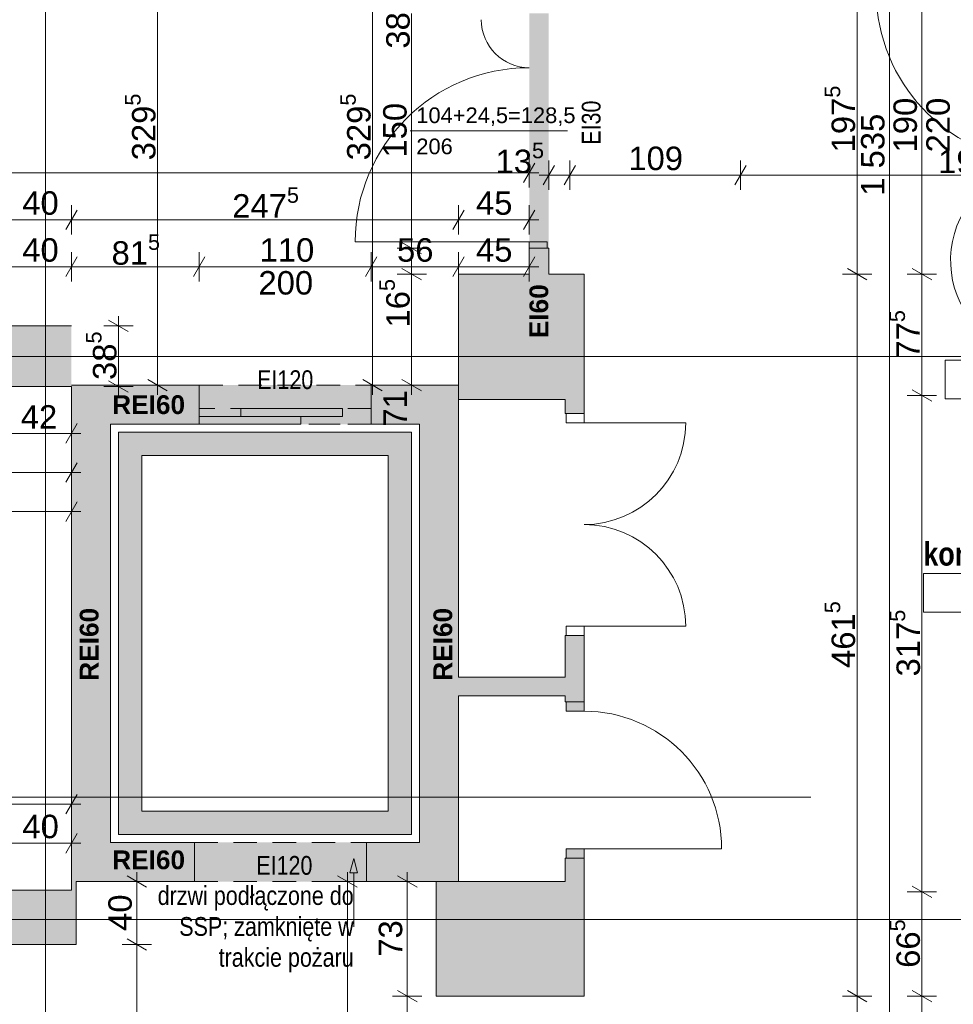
# Paper-space layout 'A-38 RZUT - PIĘTRO 8' of a CAD drawing. Header units: millimetres. Extents: x 0 to 800, y 0 to 500.
# Tile 7 of 22: x 226 to 345, y 176 to 302. Entities that reach past the tile are written whole.
import ezdxf
from ezdxf.xclip import XClip

# ---------------------------------------------------------------- set-up
doc = ezdxf.new("R2010")
doc.units = ezdxf.units.MM
doc.header["$MEASUREMENT"] = 0
doc.header["$XCLIPFRAME"] = 0
for name, pattern in [('ACAD_ISO03W100', [300, 120, -180]), ('DASHDOTX2', [1000, 500, -250, 0, -250]), ('Przer. długie kreski', [2.5, 1.5, -1]), ('PRZERYWANA_DU_A', [550, 350, -200])]:
    doc.linetypes.add(name, pattern=pattern)
for name, color, linetype, lineweight in [('A_linie przekroju_Nr_pióra__1', 7, 'Continuous', 20), ('A_strefy_Nr_pióra__1', 7, 'Continuous', 20), ('A_winda_Nr_pióra__1', 7, 'Continuous', 20), ('A_wymiary_Nr_pióra__1', 7, 'Continuous', 20), ('A_wymiary_Nr_pióra__2', 8, 'Continuous', 13), ('A_ściany_Nr_pióra__1', 7, 'Continuous', 20), ('Drzwi Archicad_Nr_pióra__1', 7, 'Continuous', 20), ('Drzwi Archicad_Nr_pióra__3', 252, 'Continuous', 13), ('Znaczniki drzwi Archicada_Nr_pióra__3', 252, 'Continuous', 13)]:
    doc.layers.add(name, color=color, linetype=linetype, lineweight=lineweight)
for name, color, linetype, lineweight, true_color in [('A_opis ścian_Nr_pióra__19', 7, 'Continuous', 5, 0x191919), ('A_opis_Nr_pióra__255', 7, 'Continuous', 15, 0x242424), ('A_opis_Nr_pióra__8', 7, 'Continuous', 13, 0x4c4c4c), ('A_osie_Nr_pióra__16', 7, 'Continuous', 5, 0x0f0f0f), ('A_ppoż proj_Nr_pióra__8', 7, 'Continuous', 13, 0x4c4c4c), ('A_ppoż_Nr_pióra__8', 7, 'Continuous', 13, 0x4c4c4c), ('A_ściany_Nr_pióra__10', 7, 'Continuous', 13, 0x4b4b4b)]:
    doc.layers.add(name, color=color, linetype=linetype, lineweight=lineweight, true_color=true_color)
for name, color, linetype in [('A_podrys', 7, 'Continuous'), ('A_ppoż', 7, 'Continuous'), ('A_winda', 7, 'Continuous'), ('A_ściany', 7, 'Continuous'), ('Drzwi Archicad', 7, 'Continuous')]:
    doc.layers.add(name, color=color, linetype=linetype)
doc.styles.add('STYL_AUTOMATYCZNY_1', font='arial.ttf')
doc.styles.add('STYL_AUTOMATYCZNY_2', font='ARIALN.TTF')
doc.styles.add('STYL_AUTOMATYCZNY_3', font='arial.ttf')
doc.styles.add('STYL_AUTOMATYCZNY_5', font='arial.ttf')
doc.styles.add('STYL_AUTOMATYCZNY_6', font='ARIALN.TTF')

# ---------------------------------------------------------------- blocks, each defined once
blk = doc.blocks.new('Rysunek_1_1', base_point=(-3189.41, -631.4))
at = {"layer": 'A_ppoż', "linetype": 'Continuous', "lineweight": 0, "true_color": 0x0b0b0b}
for points in [[(293.53, 272.59), (293.53, 302.59), (291.03, 302.59), (291.03, 272.59)], [(270.83, 255.07), (248.83, 255.07), (248.83, 250.07), (270.83, 250.07)], [(248.21, 196.61), (248.21, 191.61), (270.21, 191.61), (270.21, 196.61)]]:
    blk.add_hatch(color=28, dxfattribs=at).paths.add_polyline_path(points)
at = {"layer": 'A_winda', "linetype": 'Continuous', "lineweight": 0, "true_color": 0xfdfdfd}
for points in [[(267.15, 252.07), (254.15, 252.07), (254.15, 251.07), (267.15, 251.07)], [(261.83, 251.07), (248.83, 251.07), (248.83, 250.07), (261.83, 250.07)]]:
    blk.add_hatch(color=7, dxfattribs=at).paths.add_polyline_path(points)
h = blk.add_hatch(color=7, dxfattribs=at)
h.paths.add_polyline_path([(238.49, 249.07), (238.49, 197.61), (275.99, 197.61), (275.99, 249.07)])
h.paths.add_polyline_path([(272.99, 246.07), (272.99, 200.61), (241.49, 200.61), (241.49, 246.07)], flags=0)
at = {"layer": 'A_ściany', "linetype": 'Continuous', "lineweight": 0, "true_color": 0x000000}
for points in [[(291.03, 269.25), (293.53, 269.25), (293.53, 272.59), (291.03, 272.59)], [(281.99, 253.25), (295.63, 253.25), (298.03, 269.25), (281.99, 269.25)], [(295.63, 253.25), (295.63, 251.45), (298.03, 251.45), (298.03, 269.25)], [(232.49, 262.65), (224.49, 262.65), (224.49, 254.91), (232.49, 254.91)], [(232.49, 255.07), (237.49, 250.07), (248.83, 250.07), (248.83, 255.07)], [(232.49, 255.07), (232.49, 191.61), (237.49, 196.61), (237.49, 250.07)], [(281.99, 255.07), (270.83, 255.07), (270.83, 250.07), (276.99, 250.07)], [(276.99, 250.07), (276.99, 196.61), (281.99, 191.61), (281.99, 255.07)], [(298.03, 223.05), (295.63, 223.05), (295.63, 214.59), (298.03, 214.59)], [(281.99, 215.34), (295.63, 215.34), (295.63, 217.74), (281.99, 217.74)], [(232.49, 191.61), (248.21, 191.61), (248.21, 196.61), (237.49, 196.61)], [(270.21, 191.61), (281.99, 191.61), (276.99, 196.61), (270.21, 196.61)], [(295.63, 191.61), (298.03, 176.97), (298.03, 194.59), (295.63, 194.59)], [(233.09, 183.57), (233.09, 191.61), (232.49, 191.61), (232.49, 183.57)], [(289.73, 191.61), (279.13, 191.61), (279.13, 176.97), (289.73, 176.97)], [(289.73, 176.97), (298.03, 176.97), (295.63, 191.61), (289.73, 191.61)], [(224.53, 183.57), (232.49, 183.57), (232.49, 190.51), (224.53, 190.51)]]:
    blk.add_hatch(color=18, dxfattribs=at).paths.add_polyline_path(points)
at = {"layer": 'Drzwi Archicad', "linetype": 'Continuous', "lineweight": 0, "true_color": 0xfdfdfd}
for points in [[(295.73, 214.59), (295.73, 213.39), (298.03, 213.39), (298.03, 214.59)], [(298.03, 194.59), (298.03, 195.79), (295.73, 195.79), (295.73, 194.59)]]:
    blk.add_hatch(color=7, dxfattribs=at).paths.add_polyline_path(points)
at = {"layer": 'A_linie przekroju_Nr_pióra__1', "color": 7, "linetype": 'ACAD_ISO03W100', "lineweight": 20, "ltscale": 2}
blk.add_line((87.04, 202.41), (544.97, 202.41), dxfattribs=at)
at = {"layer": 'A_opis ścian_Nr_pióra__19', "color": 250, "linetype": 'Continuous', "lineweight": 5, "ltscale": 2, "true_color": 0x191919}
for p, q in [((352.21, 258.28), (344.21, 258.28)), ((344.21, 258.28), (344.21, 253.33)), ((344.21, 253.33), (352.21, 253.33))]:
    blk.add_line(p, q, dxfattribs=at)
at = {"layer": 'A_opis_Nr_pióra__255', "color": 250, "linetype": 'Continuous', "lineweight": 15, "ltscale": 2, "true_color": 0x242424}
for p, q in [((268.58, 194.57), (268.08, 192.71)), ((268.58, 194.57), (269.08, 192.71)), ((269.08, 192.71), (268.08, 192.71)), ((268.58, 192.71), (268.58, 185.83))]:
    blk.add_line(p, q, dxfattribs=at)
at = {"layer": 'A_osie_Nr_pióra__16', "color": 250, "linetype": 'DASHDOTX2', "lineweight": 5, "ltscale": 2, "true_color": 0x0f0f0f}
for p, q in [((229.18, 390.39), (229.18, 126.75)), ((544.97, 258.75), (100.57, 258.75)), ((544.97, 186.75), (100.57, 186.75))]:
    blk.add_line(p, q, dxfattribs=at)
at = {"layer": 'A_strefy_Nr_pióra__1', "color": 7, "linetype": 'Continuous', "lineweight": 20, "ltscale": 2}
for p, q in [((341.42, 231), (341.42, 226.06)), ((341.42, 231), (366.72, 231)), ((341.42, 226.06), (366.72, 226.06))]:
    blk.add_line(p, q, dxfattribs=at)
at = {"layer": 'A_winda_Nr_pióra__1', "color": 7, "linetype": 'Przer. długie kreski', "lineweight": 20, "ltscale": 2}
for p, q in [((270.83, 252.07), (248.83, 252.07)), ((270.83, 250.07), (248.83, 250.07))]:
    blk.add_line(p, q, dxfattribs=at)
at = {"layer": 'A_winda_Nr_pióra__1', "color": 7, "linetype": 'Continuous', "lineweight": 20, "ltscale": 2, "flags": 128}
for points in [[(267.15, 252.07), (254.15, 252.07), (254.15, 251.07), (267.15, 251.07)], [(261.83, 251.07), (248.83, 251.07), (248.83, 250.07), (261.83, 250.07)]]:
    blk.add_lwpolyline(points, close=True, dxfattribs=at)
at = {"layer": 'A_winda_Nr_pióra__1', "color": 7, "linetype": 'PRZERYWANA_DU_A', "lineweight": 20, "ltscale": 2, "flags": 128}
for points in [[(238.49, 249.07), (275.99, 249.07), (275.99, 197.61), (238.49, 197.61)], [(272.99, 246.07), (272.99, 200.61), (241.49, 200.61), (241.49, 246.07)]]:
    blk.add_lwpolyline(points, close=True, dxfattribs=at)
at = {"layer": 'A_wymiary_Nr_pióra__1', "color": 7, "linetype": 'Continuous', "lineweight": 20, "ltscale": 2}
for p, q in [((290.31, 280.96), (291.75, 283.46)), ((294.25, 283.17), (292.81, 280.67)), ((296.93, 283.17), (295.49, 280.67)), ((318.77, 283.17), (317.33, 280.67)), ((233.21, 277.46), (231.77, 274.96)), ((282.71, 277.46), (281.27, 274.96)), ((290.31, 274.96), (291.75, 277.46)), ((274.74, 273.31), (277.24, 271.87)), ((233.21, 271.46), (231.77, 268.96)), ((249.55, 271.46), (248.11, 268.96)), ((271.55, 271.46), (270.11, 268.96)), ((282.71, 271.46), (281.27, 268.96)), ((290.31, 268.96), (291.75, 271.46)), ((274.74, 269.97), (277.24, 268.53)), ((331.7, 269.97), (334.2, 268.53)), ((339.99, 269.97), (342.49, 268.53)), ((239.74, 261.93), (237.24, 263.37)), ((237.24, 255.63), (239.74, 254.19)), ((242.24, 255.79), (244.74, 254.35)), ((269.74, 255.79), (272.24, 254.35)), ((274.74, 255.79), (277.24, 254.35)), ((339.99, 254.47), (342.49, 253.03)), ((231.77, 247.66), (233.21, 250.16)), ((231.77, 242.66), (233.21, 245.16)), ((231.77, 237.66), (233.21, 240.16)), ((231.77, 200.26), (233.21, 202.76)), ((231.77, 195.26), (233.21, 197.76)), ((242.1, 190.89), (239.6, 192.33)), ((269.03, 190.89), (266.53, 192.33)), ((276.68, 190.89), (274.18, 192.33)), ((339.99, 191.01), (342.49, 189.56)), ((239.6, 184.29), (242.1, 182.85)), ((274.18, 177.69), (276.68, 176.25)), ((331.7, 177.69), (334.2, 176.25)), ((339.99, 177.69), (342.49, 176.25))]:
    blk.add_line(p, q, dxfattribs=at)
at = {"layer": 'A_wymiary_Nr_pióra__2', "color": 8, "linetype": 'Continuous', "lineweight": 13, "ltscale": 2}
for p, q in [((337.09, 130.95), (337.09, 437.91)), ((243.49, 255.07), (243.49, 320.93)), ((270.99, 255.07), (270.99, 320.93)), ((332.95, 269.25), (332.95, 308.79)), ((341.24, 269.25), (341.24, 307.25)), ((275.99, 272.59), (275.99, 302.59)), ((291.03, 280.33), (291.03, 284.08)), ((293.53, 280.04), (293.53, 283.79)), ((296.21, 280.04), (296.21, 283.79)), ((318.05, 280.04), (318.05, 283.79)), ((97.92, 282.21), (291.03, 282.21)), ((291.03, 282.21), (292.25, 282.21)), ((292.31, 281.92), (293.53, 281.92)), ((293.53, 281.92), (296.21, 281.92)), ((296.21, 281.92), (318.05, 281.92)), ((318.05, 281.92), (357.18, 281.92)), ((232.49, 274.33), (232.49, 278.08)), ((281.99, 274.33), (281.99, 278.08)), ((291.03, 274.33), (291.03, 278.08)), ((224.49, 276.21), (232.49, 276.21)), ((232.49, 276.21), (281.99, 276.21)), ((281.99, 276.21), (291.03, 276.21)), ((291.03, 276.21), (292.25, 276.21)), ((232.49, 268.33), (232.49, 272.08)), ((248.83, 268.33), (248.83, 272.08)), ((270.83, 268.33), (270.83, 272.08)), ((277.87, 272.59), (274.12, 272.59)), ((275.99, 269.25), (275.99, 272.59)), ((281.99, 268.33), (281.99, 272.08)), ((291.03, 268.33), (291.03, 272.08)), ((224.49, 270.21), (232.49, 270.21)), ((232.49, 270.21), (248.83, 270.21)), ((248.83, 270.21), (270.83, 270.21)), ((270.83, 270.21), (281.99, 270.21)), ((281.99, 270.21), (291.03, 270.21)), ((291.03, 270.21), (292.25, 270.21)), ((277.87, 269.25), (274.12, 269.25)), ((275.99, 255.07), (275.99, 269.25)), ((334.82, 269.25), (331.07, 269.25)), ((332.95, 176.97), (332.95, 269.25)), ((343.11, 269.25), (339.36, 269.25)), ((341.24, 253.75), (341.24, 269.25)), ((238.49, 262.65), (238.49, 263.87)), ((240.37, 262.65), (236.62, 262.65)), ((238.49, 254.91), (238.49, 262.65)), ((240.37, 254.91), (236.62, 254.91)), ((238.49, 253.68), (238.49, 254.91)), ((245.37, 255.07), (241.62, 255.07)), ((243.49, 253.85), (243.49, 255.07)), ((272.87, 255.07), (269.12, 255.07)), ((270.99, 253.85), (270.99, 255.07)), ((277.87, 255.07), (274.12, 255.07)), ((275.99, 253.85), (275.99, 255.07)), ((343.11, 253.75), (339.36, 253.75)), ((341.24, 190.28), (341.24, 253.75)), ((232.49, 247.03), (232.49, 250.78)), ((224.11, 248.91), (232.49, 248.91)), ((232.49, 248.91), (233.71, 248.91)), ((232.49, 242.03), (232.49, 245.78)), ((193.01, 243.91), (232.49, 243.91)), ((232.49, 243.91), (233.71, 243.91)), ((232.49, 237.03), (232.49, 240.78)), ((101.61, 238.91), (232.49, 238.91)), ((232.49, 238.91), (233.71, 238.91)), ((232.49, 199.63), (232.49, 203.38)), ((194.01, 201.51), (232.49, 201.51)), ((232.49, 201.51), (233.71, 201.51)), ((232.49, 194.63), (232.49, 198.38)), ((224.53, 196.51), (232.49, 196.51)), ((232.49, 196.51), (233.71, 196.51)), ((240.85, 191.61), (240.85, 192.83)), ((267.78, 191.61), (267.78, 192.83)), ((275.43, 191.61), (275.43, 192.83)), ((242.72, 191.61), (238.97, 191.61)), ((240.85, 183.57), (240.85, 191.61)), ((269.66, 191.61), (265.91, 191.61)), ((267.78, 137.25), (267.78, 191.61)), ((277.3, 191.61), (273.55, 191.61)), ((275.43, 176.97), (275.43, 191.61)), ((343.11, 190.28), (339.36, 190.28)), ((341.24, 176.97), (341.24, 190.28)), ((242.72, 183.57), (238.97, 183.57)), ((240.85, 137.25), (240.85, 183.57)), ((277.3, 176.97), (273.55, 176.97)), ((275.43, 137.25), (275.43, 176.97)), ((334.82, 176.97), (331.07, 176.97)), ((332.95, 137.25), (332.95, 176.97)), ((343.11, 176.97), (339.36, 176.97)), ((341.24, 137.25), (341.24, 176.97))]:
    blk.add_line(p, q, dxfattribs=at)
at = {"layer": 'A_ściany_Nr_pióra__1', "color": 7, "linetype": 'Continuous', "lineweight": 20, "ltscale": 2}
for p, q in [((291.03, 272.59), (291.03, 271.85)), ((291.03, 272.59), (293.33, 272.59)), ((293.33, 272.59), (293.53, 272.59)), ((293.53, 272.59), (293.53, 271.85)), ((248.83, 255.07), (248.83, 250.07)), ((270.83, 255.07), (270.83, 250.07)), ((295.63, 251.45), (295.63, 252.19)), ((298.03, 251.45), (298.03, 252.19)), ((295.73, 251.45), (295.63, 251.45)), ((298.03, 251.45), (295.73, 251.45)), ((295.63, 223.05), (295.63, 222.31)), ((295.73, 223.05), (295.63, 223.05)), ((298.03, 223.05), (295.73, 223.05)), ((298.03, 223.05), (298.03, 222.31)), ((295.63, 214.59), (295.63, 215.33)), ((298.03, 214.59), (298.03, 215.53)), ((295.73, 214.59), (295.63, 214.59)), ((298.03, 214.59), (295.73, 214.59)), ((295.63, 194.59), (295.63, 193.85)), ((295.73, 194.59), (295.63, 194.59)), ((298.03, 194.59), (295.73, 194.59)), ((298.03, 194.59), (298.03, 193.65))]:
    blk.add_line(p, q, dxfattribs=at)
at = {"layer": 'A_ściany_Nr_pióra__1', "color": 7, "linetype": 'Continuous', "lineweight": 20, "ltscale": 2, "flags": 128}
for points in [[(291.03, 272.59), (291.03, 269.25)], [(293.53, 269.25), (293.53, 272.59)], [(291.03, 269.25), (281.99, 269.25)], [(281.99, 269.25), (281.99, 253.25)], [(298.03, 269.25), (293.53, 269.25)], [(298.03, 251.45), (298.03, 269.25)], [(232.49, 262.65), (224.49, 262.65)], [(224.49, 254.91), (232.49, 254.91)], [(248.83, 255.07), (232.49, 255.07)], [(232.49, 254.91), (232.49, 191.61)], [(281.99, 255.07), (270.83, 255.07)], [(281.99, 217.74), (281.99, 255.07)], [(281.99, 253.25), (295.63, 253.25)], [(295.63, 253.25), (295.63, 251.45)], [(237.49, 250.07), (248.83, 250.07)], [(237.49, 196.61), (237.49, 250.07)], [(270.83, 250.07), (276.99, 250.07)], [(276.99, 250.07), (276.99, 196.61)], [(295.63, 223.05), (295.63, 217.74)], [(298.03, 214.59), (298.03, 223.05)], [(295.63, 217.74), (281.99, 217.74)], [(281.99, 191.61), (281.99, 215.34)], [(281.99, 215.34), (295.63, 215.34)], [(295.63, 215.34), (295.63, 214.59)], [(248.21, 196.61), (237.49, 196.61)], [(248.21, 191.61), (248.21, 196.61)], [(276.99, 196.61), (270.21, 196.61)], [(270.21, 196.61), (270.21, 191.61)], [(295.63, 194.59), (295.63, 191.61)], [(298.03, 176.97), (298.03, 194.59)], [(232.49, 191.61), (232.49, 190.51)], [(233.09, 191.61), (248.21, 191.61)], [(233.09, 183.57), (233.09, 191.61)], [(270.21, 191.61), (281.99, 191.61)], [(289.73, 191.61), (279.13, 191.61)], [(279.13, 191.61), (279.13, 176.97)], [(295.63, 191.61), (289.73, 191.61)], [(232.49, 190.51), (224.53, 190.51)], [(224.53, 183.57), (232.49, 183.57)], [(232.49, 183.57), (233.09, 183.57)], [(279.13, 176.97), (289.73, 176.97)], [(289.73, 176.97), (298.03, 176.97)]]:
    blk.add_lwpolyline(points, dxfattribs=at)
at = {"layer": 'A_ściany_Nr_pióra__10', "color": 251, "linetype": 'Przer. długie kreski', "lineweight": 13, "ltscale": 2, "true_color": 0x4b4b4b}
for p, q in [((248.83, 255.07), (270.83, 255.07)), ((248.83, 250.07), (270.83, 250.07)), ((248.21, 196.61), (270.21, 196.61)), ((248.21, 191.61), (270.21, 191.61))]:
    blk.add_line(p, q, dxfattribs=at)
at = {"layer": 'Drzwi Archicad_Nr_pióra__1', "color": 7, "linetype": 'Continuous', "lineweight": 20, "ltscale": 2}
for p, q in [((291.03, 273.39), (268.77, 273.39)), ((291.03, 272.59), (291.03, 273.39)), ((291.03, 273.39), (293.33, 273.39)), ((293.33, 273.39), (293.33, 272.59)), ((293.33, 272.59), (291.03, 272.59)), ((291.03, 272.59), (293.33, 272.59)), ((291.03, 272.59), (293.33, 272.59)), ((291.03, 272.59), (291.03, 271.85)), ((291.03, 272.59), (291.03, 271.85)), ((293.33, 272.59), (293.53, 272.59)), ((293.33, 272.59), (293.53, 272.59)), ((293.53, 272.59), (293.53, 271.85)), ((293.53, 272.59), (293.53, 271.85)), ((248.83, 255.07), (248.83, 250.07)), ((270.83, 255.07), (270.83, 250.07)), ((295.63, 251.45), (295.63, 252.19)), ((295.63, 251.45), (295.63, 252.19)), ((298.03, 251.45), (298.03, 252.19)), ((298.03, 251.45), (298.03, 252.19)), ((295.73, 251.45), (295.63, 251.45)), ((295.73, 251.45), (295.63, 251.45)), ((295.73, 250.25), (295.73, 251.45)), ((295.73, 251.45), (298.03, 251.45)), ((298.03, 251.45), (295.73, 251.45)), ((298.03, 251.45), (295.73, 251.45)), ((298.03, 251.45), (298.03, 250.25)), ((298.03, 250.25), (295.73, 250.25)), ((298.03, 250.25), (311.03, 250.25)), ((295.73, 223.05), (295.73, 224.25)), ((295.73, 224.25), (298.03, 224.25)), ((298.03, 224.25), (298.03, 223.05)), ((298.03, 224.25), (311.03, 224.25)), ((295.73, 223.05), (295.63, 223.05)), ((295.73, 223.05), (295.63, 223.05)), ((295.63, 223.05), (295.63, 222.31)), ((295.63, 223.05), (295.63, 222.31)), ((298.03, 223.05), (295.73, 223.05)), ((298.03, 223.05), (295.73, 223.05)), ((298.03, 223.05), (295.73, 223.05)), ((298.03, 223.05), (298.03, 222.31)), ((298.03, 223.05), (298.03, 222.31)), ((295.63, 214.59), (295.63, 215.33)), ((295.63, 214.59), (295.63, 215.33)), ((298.03, 214.59), (298.03, 215.53)), ((298.03, 214.59), (298.03, 215.53)), ((295.73, 214.59), (295.63, 214.59)), ((295.73, 214.59), (295.63, 214.59)), ((295.73, 214.59), (295.73, 213.39)), ((298.03, 214.59), (295.73, 214.59)), ((298.03, 214.59), (295.73, 214.59)), ((298.03, 214.59), (295.73, 214.59)), ((298.03, 213.39), (298.03, 214.59)), ((295.73, 213.39), (298.03, 213.39)), ((298.03, 195.79), (295.73, 195.79)), ((295.73, 195.79), (295.73, 194.59)), ((298.03, 194.59), (298.03, 195.79)), ((298.03, 195.79), (315.63, 195.79)), ((295.73, 194.59), (295.63, 194.59)), ((295.73, 194.59), (295.63, 194.59)), ((295.63, 194.59), (295.63, 193.85)), ((295.63, 194.59), (295.63, 193.85)), ((295.73, 194.59), (298.03, 194.59)), ((298.03, 194.59), (295.73, 194.59)), ((298.03, 194.59), (295.73, 194.59)), ((298.03, 194.59), (298.03, 193.65)), ((298.03, 194.59), (298.03, 193.65))]:
    blk.add_line(p, q, dxfattribs=at)
for centre, radius, start, end in [((291.03, 301.79), 6.14, 180, 270), ((291.03, 273.39), 22.26, 90, 180), ((298.03, 250.25), 13, 270, 0), ((298.03, 224.25), 13, 0, 90), ((298.03, 195.79), 17.6, 0, 90)]:
    blk.add_arc(centre, radius, start, end, dxfattribs=at)
at = {"layer": 'Drzwi Archicad_Nr_pióra__3', "color": 252, "linetype": 'Continuous', "lineweight": 13, "ltscale": 2}
for centre, radius, start, end in [((357.38, 305.49), 22, 102.5998, 270), ((357.38, 271.01), 12.48, 90, 237.9432)]:
    blk.add_arc(centre, radius, start, end, dxfattribs=at)
at = {"layer": 'Znaczniki drzwi Archicada_Nr_pióra__3', "color": 252, "linetype": 'Continuous', "lineweight": 13, "ltscale": 2}
blk.add_line((275.8, 287.59), (295.91, 287.59), dxfattribs=at)
at = {"layer": 'A_opis_Nr_pióra__8', "color": 251, "linetype": 'Continuous', "lineweight": 13, "true_color": 0x4c4c4c, "insert": (268.58, 185.51), "char_height": 2.4, "width": 27.7678, "attachment_point": 6, "line_spacing_factor": 0.987298, "style": 'STYL_AUTOMATYCZNY_2'}
blk.add_mtext('\\A1;{\\pqr;\\fArial Narrow|b0|i0|c238|p0;\\W1.000000;drzwi podłączone do SSP; zamknięte w trakcie pożaru}', dxfattribs=at)
at = {"layer": 'A_ppoż proj_Nr_pióra__8', "color": 251, "linetype": 'Continuous', "lineweight": 13, "true_color": 0x4c4c4c, "char_height": 2.4, "attachment_point": 5, "rotation": 90, "style": 'STYL_AUTOMATYCZNY_3'}
for s, insert in [('\\A1;{\\pqc;\\fArial|b1|i0|c238|p0;\\W1.000000;EI60}', (292.27, 264.52)), ('\\A1;{\\pqc;\\fArial|b1|i0|c238|p0;\\W1.000000;REI60}', (234.77, 221.94)), ('\\A1;{\\pqc;\\fArial|b1|i0|c238|p0;\\W1.000000;REI60}', (279.99, 221.94))]:
    blk.add_mtext(s, dxfattribs=dict(at, insert=insert))
at = {"layer": 'A_ppoż proj_Nr_pióra__8', "color": 251, "linetype": 'Continuous', "lineweight": 13, "true_color": 0x4c4c4c, "char_height": 2.4, "attachment_point": 5, "style": 'STYL_AUTOMATYCZNY_3'}
for insert in [(242.36, 252.56), (242.36, 194.37)]:
    blk.add_mtext('\\A1;{\\pqc;\\fArial|b1|i0|c238|p0;\\W1.000000;REI60}', dxfattribs=dict(at, insert=insert))
at = {"layer": 'A_ppoż_Nr_pióra__8', "color": 251, "linetype": 'Continuous', "lineweight": 13, "true_color": 0x4c4c4c, "insert": (298.96, 288.62), "char_height": 2.4, "attachment_point": 5, "rotation": 90, "style": 'STYL_AUTOMATYCZNY_2'}
blk.add_mtext('\\A1;{\\pqc;\\fArial Narrow|b0|i0|c238|p0;\\W1.000000;EI30}', dxfattribs=at)
at = {"layer": 'A_ppoż_Nr_pióra__8', "color": 251, "linetype": 'Continuous', "lineweight": 13, "true_color": 0x4c4c4c, "char_height": 2.4, "attachment_point": 5, "style": 'STYL_AUTOMATYCZNY_2'}
for insert in [(259.82, 255.75), (259.71, 193.66)]:
    blk.add_mtext('\\A1;{\\pqc;\\fArial Narrow|b0|i0|c238|p0;\\W1.000000;EI120}', dxfattribs=dict(at, insert=insert))
at = {"layer": 'A_strefy_Nr_pióra__1', "color": 7, "linetype": 'Continuous', "lineweight": 20, "insert": (341.42, 235), "char_height": 3, "attachment_point": 1, "style": 'STYL_AUTOMATYCZNY_6'}
blk.add_mtext('\\A1;{\\pql;\\fArial Narrow|b1|i0|c238|p0;\\W1.000000;komunikacja}', dxfattribs=at)
at = {"layer": 'A_wymiary_Nr_pióra__1', "color": 7, "linetype": 'Continuous', "lineweight": 20, "char_height": 3, "attachment_point": 7, "rotation": 90, "style": 'STYL_AUTOMATYCZNY_1'}
for s, insert in [('\\A1;{\\pql;\\fArial|b0|i0|c238|p0;\\W1.000000;38\\fArial|b0|i0|c238|p0;\\W1.000000;\\A1{\\H.66x;\\S5^  ;}}', (276.61, 298.09)), ('\\A1;{\\pql;\\fArial|b0|i0|c238|p0;\\W1.000000;197\\fArial|b0|i0|c238|p0;\\W1.000000;\\A1{\\H.66x;\\S5^  ;}}', (333.56, 284.83)), ('\\A1;{\\pql;\\fArial|b0|i0|c238|p0;\\W1.000000;329\\fArial|b0|i0|c238|p0;\\W1.000000;\\A1{\\H.66x;\\S5^  ;}}', (244.11, 283.81)), ('\\A1;{\\pql;\\fArial|b0|i0|c238|p0;\\W1.000000;329\\fArial|b0|i0|c238|p0;\\W1.000000;\\A1{\\H.66x;\\S5^  ;}}', (271.61, 283.81)), ('\\A1;{\\pql;\\fArial|b0|i0|c238|p0;\\W1.000000;16\\fArial|b0|i0|c238|p0;\\W1.000000;\\A1{\\H.66x;\\S5^  ;}}', (276.61, 262.44)), ('\\A1;{\\pql;\\fArial|b0|i0|c238|p0;\\W1.000000;77\\fArial|b0|i0|c238|p0;\\W1.000000;\\A1{\\H.66x;\\S5^  ;}}', (341.84, 258.46)), ('\\A1;{\\pql;\\fArial|b0|i0|c238|p0;\\W1.000000;38\\fArial|b0|i0|c238|p0;\\W1.000000;\\A1{\\H.66x;\\S5^  ;}}', (239.11, 255.73)), ('\\A1;{\\pql;\\fArial|b0|i0|c238|p0;\\W1.000000;461\\fArial|b0|i0|c238|p0;\\W1.000000;\\A1{\\H.66x;\\S5^  ;}}', (333.56, 218.92)), ('\\A1;{\\pql;\\fArial|b0|i0|c238|p0;\\W1.000000;317\\fArial|b0|i0|c238|p0;\\W1.000000;\\A1{\\H.66x;\\S5^  ;}}', (341.86, 217.83)), ('\\A1;{\\pql;\\fArial|b0|i0|c238|p0;\\W1.000000;66\\fArial|b0|i0|c238|p0;\\W1.000000;\\A1{\\H.66x;\\S5^  ;}}', (341.85, 180.58))]:
    blk.add_mtext(s, dxfattribs=dict(at, insert=insert))
at = {"layer": 'A_wymiary_Nr_pióra__1', "color": 7, "linetype": 'Continuous', "lineweight": 20, "char_height": 3, "attachment_point": 7, "style": 'STYL_AUTOMATYCZNY_1'}
for s, insert in [('\\A1;{\\pql;\\fArial|b0|i0|c238|p0;\\W1.000000;13\\fArial|b0|i0|c238|p0;\\W1.000000;\\A1{\\H.66x;\\S5^  ;}}', (286.72, 281.3)), ('\\A1;{\\pql;\\fArial|b0|i0|c238|p0;\\W1.000000;195\\fArial|b0|i0|c238|p0;\\W1.000000;\\A1{\\H.66x;\\S5^  ;}}', (343.31, 281.3)), ('\\A1;{\\pql;\\fArial|b0|i0|c238|p0;\\W1.000000;247\\fArial|b0|i0|c238|p0;\\W1.000000;\\A1{\\H.66x;\\S5^  ;}}', (253.05, 275.61)), ('\\A1;{\\pql;\\fArial|b0|i0|c238|p0;\\W1.000000;81\\fArial|b0|i0|c238|p0;\\W1.000000;\\A1{\\H.66x;\\S5^  ;}}', (237.62, 269.59))]:
    blk.add_mtext(s, dxfattribs=dict(at, insert=insert))
at = {"layer": 'A_wymiary_Nr_pióra__1', "color": 7, "linetype": 'Continuous', "lineweight": 20, "char_height": 3, "attachment_point": 7, "style": 'STYL_AUTOMATYCZNY_5'}
for s, insert, width, rotation in [('\\A1;{\\pql;\\fArial|b0|i0|c238|p0;\\W1.000000;150}', (275.39, 284.16), 6.8645, 90), ('\\A1;{\\pql;\\fArial|b0|i0|c238|p0;\\W1.000000;190}', (340.64, 284.82), 6.8645, 90), ('\\A1;{\\pql;\\fArial|b0|i0|c238|p0;\\W1.000000;220}', (344.84, 284.82), 6.8645, 90), ('\\A1;{\\pql;\\fArial|b0|i0|c238|p0;\\W1.000000;1\xa0535}', (336.49, 279.28), 10.2958, 90), ('\\A1;{\\pql;\\fArial|b0|i0|c238|p0;\\W1.000000;71}', (275.39, 249.77), 4.5763, 90), ('\\A1;{\\pql;\\fArial|b0|i0|c238|p0;\\W1.000000;42}', (226.01, 249.51), 4.5763, 0.0002), ('\\A1;{\\pql;\\fArial|b0|i0|c238|p0;\\W1.000000;40}', (240.25, 185.3), 4.5763, 90), ('\\A1;{\\pql;\\fArial|b0|i0|c238|p0;\\W1.000000;73}', (274.83, 182), 4.5763, 90)]:
    blk.add_mtext(s, dxfattribs=dict(at, insert=insert, width=width, rotation=rotation))
for s, insert, width in [('\\A1;{\\pql;\\fArial|b0|i0|c238|p0;\\W1.000000;109}', (303.7, 282.52), 6.8645), ('\\A1;{\\pql;\\fArial|b0|i0|c238|p0;\\W1.000000;40}', (226.2, 276.81), 4.5763), ('\\A1;{\\pql;\\fArial|b0|i0|c238|p0;\\W1.000000;45}', (284.22, 276.81), 4.5763), ('\\A1;{\\pql;\\fArial|b0|i0|c238|p0;\\W1.000000;40}', (226.2, 270.81), 4.5763), ('\\A1;{\\pql;\\fArial|b0|i0|c238|p0;\\W1.000000;110}', (256.55, 270.81), 6.5592), ('\\A1;{\\pql;\\fArial|b0|i0|c238|p0;\\W1.000000;56}', (274.12, 270.81), 4.5763), ('\\A1;{\\pql;\\fArial|b0|i0|c238|p0;\\W1.000000;45}', (284.22, 270.81), 4.5763), ('\\A1;{\\pql;\\fArial|b0|i0|c238|p0;\\W1.000000;200}', (256.4, 266.61), 6.8645), ('\\A1;{\\pql;\\fArial|b0|i0|c238|p0;\\W1.000000;40}', (226.22, 197.11), 4.5763)]:
    blk.add_mtext(s, dxfattribs=dict(at, insert=insert, width=width))
at = {"layer": 'Znaczniki drzwi Archicada_Nr_pióra__3', "color": 252, "linetype": 'Continuous', "lineweight": 13, "char_height": 2, "attachment_point": 7, "style": 'STYL_AUTOMATYCZNY_1'}
for s, insert in [('\\A1;{\\pql;\\pt2;\\fArial|b0|i0|c238|p0;\\W1.000000;104+24,5=128,5}', (276.59, 288.2)), ('\\A1;{\\pql;\\pt2;\\fArial|b0|i0|c238|p0;\\W1.000000;206}', (276.59, 284.56))]:
    blk.add_mtext(s, dxfattribs=dict(at, insert=insert))

psp = doc.layouts.new('A-38 RZUT - PIĘTRO 8')

# ---------------------------------------------------------------- block references
at = {"layer": 'A_podrys', "color": 37, "linetype": 'Continuous', "lineweight": 5, "true_color": 0x656532}
ref = psp.add_blockref('Rysunek_1_1', (-3189.41, -631.4), dxfattribs=at)
XClip(ref).set_block_clipping_path([(48.069637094, 126.7487186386), (544.9695795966, 478.1668323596)])

doc.saveas('drawing.dxf')
